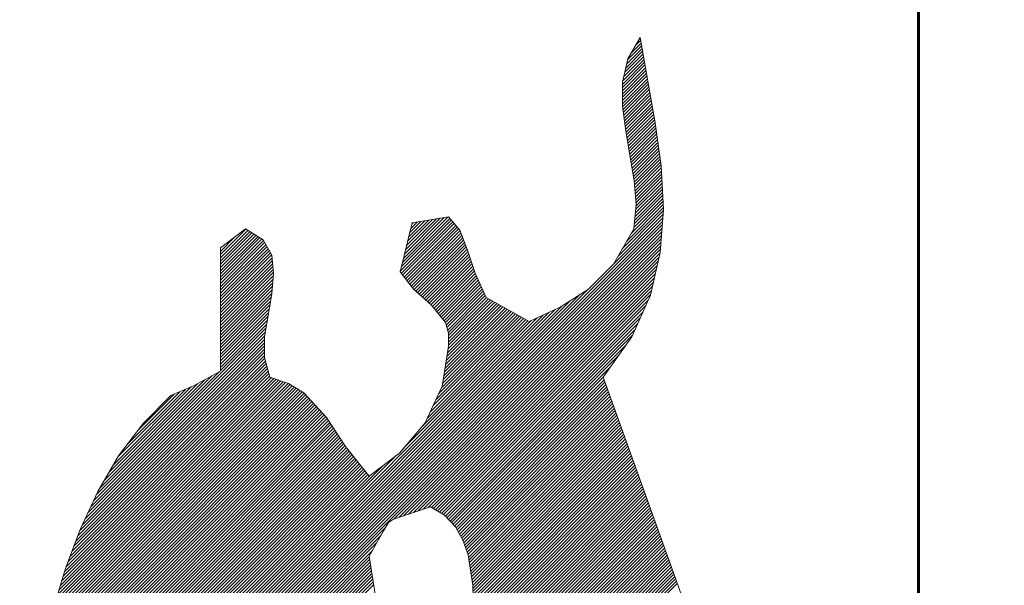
# Model space of a CAD drawing. Header units: metres. Extents: x -13 to 533, y -25 to 219.
# Tile 81 of 99: x 104.732 to 106.455, y 11.873 to 12.862. Entities that reach past the tile are written whole.
import ezdxf

# ---------------------------------------------------------------- set-up
doc = ezdxf.new("R2010")
doc.units = ezdxf.units.M
doc.layers.add('COTAS', color=4, linetype='Continuous', lineweight=13)
doc.layers.add('PLUMA 0.8', color=1, linetype='Continuous', lineweight=60)
doc.layers.add('TEXTURAS', color=7, linetype='Continuous', lineweight=5, true_color=0x8a8a8a)
doc.styles.add('TEXTOCENT', font='GOTHIC.TTF')
doc.dimstyles.new('PLANTA50', dxfattribs={"dimscale": 0.5, "dimtxt": 0.2, "dimasz": 0.15, "dimexe": 0.1, "dimexo": 0.1, "dimgap": 0.1, "dimtad": 2, "dimzin": 7, "dimdsep": 46, "dimtxsty": 'TEXTOCENT', "dimblk": 'ARCHTICK', "dimcen": 0.2, "dimdle": 0.1, "dimclrd": 8, "dimclre": 8, "dimclrt": 256, "dimaunit": 1, "dimadec": 0, "dimazin": 0, "dimtfac": 1, "dimtix": 1, "dimtmove": 2, "dimatfit": 3, "dimldrblk": 'ARCHTICK', "dimfxl": 1, "dimtolj": 1, "dimtzin": 0, "dimarcsym": 0})

# ---------------------------------------------------------------- blocks, each defined once
blk = doc.blocks.new('A$C0A920CC6')
at = {"linetype": 'Continuous'}
for p, q in [((1.152, 2.1095), (1.1762, 2.1509)), ((1.1762, 2.1509), (1.205, 1.9853)), ((1.142, 2.0645), (1.152, 2.1095)), ((1.142, 2.0177), (1.142, 2.0645)), ((1.1483, 1.9691), (1.142, 2.0177)), ((1.205, 1.9853), (1.2167, 1.9016)), ((1.1646, 1.8728), (1.1483, 1.9691)), ((1.2167, 1.9016), (1.2212, 1.817)), ((1.1681, 1.826), (1.1646, 1.8728)), ((1.1636, 1.7792), (1.1681, 1.826)), ((0.7326, 1.7909), (0.8037, 1.8026)), ((0.8037, 1.8026), (0.8253, 1.7765)), ((1.2212, 1.817), (1.215, 1.7333)), ((0.7092, 1.6955), (0.7326, 1.7909)), ((0.36, 1.7423), (0.4086, 1.7792)), ((0.4086, 1.7792), (0.4428, 1.7576)), ((0.8253, 1.7765), (0.8406, 1.7378)), ((1.124, 1.7108), (1.1636, 1.7792)), ((0.36, 1.5029), (0.36, 1.7423)), ((0.4428, 1.7576), (0.4599, 1.7279)), ((0.4599, 1.7279), (0.4635, 1.6928)), ((0.8406, 1.7378), (0.855, 1.6928)), ((1.215, 1.7333), (1.196, 1.6505)), ((1.0755, 1.6622), (1.124, 1.7108)), ((0.4635, 1.6928), (0.4599, 1.6532)), ((0.7353, 1.6622), (0.7092, 1.6955)), ((0.855, 1.6928), (0.8765, 1.646)), ((0.4599, 1.6532), (0.4455, 1.5695)), ((0.7695, 1.6316), (0.7353, 1.6622)), ((1.0206, 1.6271), (1.0755, 1.6622)), ((1.196, 1.6505), (1.1601, 1.5695)), ((0.7974, 1.5974), (0.7695, 1.6316)), ((0.8765, 1.646), (0.9603, 1.5992)), ((0.9603, 1.5992), (1.0206, 1.6271)), ((0.8037, 1.5767), (0.7974, 1.5974)), ((0.8037, 1.5515), (0.8037, 1.5767)), ((0.4455, 1.5695), (0.4455, 1.529)), ((0.791, 1.4732), (0.8037, 1.5515)), ((1.1601, 1.5695), (1.1042, 1.4912)), ((0.4455, 1.529), (0.4563, 1.4912)), ((0.3078, 1.4741), (0.36, 1.5029)), ((0.2637, 1.4552), (0.3078, 1.4741)), ((0.4563, 1.4912), (0.4923, 1.4786)), ((0.4923, 1.4786), (0.522, 1.4606)), ((1.1042, 1.4912), (1.2725, 1.0224)), ((0.2097, 1.4012), (0.2637, 1.4552)), ((0.522, 1.4606), (0.5661, 1.4129)), ((0.7578, 1.4021), (0.791, 1.4732)), ((0.162, 1.3382), (0.2097, 1.4012)), ((0.5661, 1.4129), (0.603, 1.3562)), ((0.7083, 1.3436), (0.7578, 1.4021)), ((0.603, 1.3562), (0.6489, 1.2987)), ((0.6489, 1.2987), (0.7083, 1.3436)), ((0.1215, 1.2689), (0.162, 1.3382)), ((0.0873, 1.1952), (0.1215, 1.2689)), ((0.7686, 1.2393), (0.6966, 1.215)), ((0.7956, 1.223), (0.7686, 1.2393)), ((0.6867, 1.2087), (0.6768, 1.1924)), ((0.6966, 1.215), (0.6867, 1.2087)), ((0.8172, 1.2005), (0.7956, 1.223)), ((0.0585, 1.1195), (0.0873, 1.1952)), ((0.6768, 1.1924), (0.6489, 1.143)), ((0.8316, 1.1744), (0.8172, 1.2005)), ((0.8414, 1.1456), (0.8316, 1.1744)), ((0.6489, 1.143), (0.6633, 1.053)), ((0.8505, 1.0871), (0.8414, 1.1456)), ((0.0351, 1.0422), (0.0585, 1.1195)), ((0.8523, 1.035), (0.8505, 1.0871))]:
    blk.add_line(p, q, dxfattribs=at)
at = {"color": 0}
for p, q in [((1.1679, 2.1364), (1.1772, 2.1457)), ((1.1499, 2.0996), (1.18, 2.1297)), ((1.1516, 2.1076), (1.179, 2.135)), ((1.159, 2.1213), (1.1781, 2.1403)), ((1.1428, 2.0675), (1.1837, 2.1083)), ((1.1445, 2.0755), (1.1827, 2.1137)), ((1.1463, 2.0835), (1.1818, 2.119)), ((1.1481, 2.0915), (1.1809, 2.1243)), ((1.1421, 2.0605), (1.1846, 2.103)), ((1.1421, 2.0542), (1.1855, 2.0977)), ((1.1421, 2.048), (1.1864, 2.0923)), ((1.1421, 2.0417), (1.1874, 2.087)), ((1.1421, 2.0355), (1.1883, 2.0817)), ((1.1421, 2.0292), (1.1892, 2.0763)), ((1.1421, 2.0229), (1.1902, 2.071)), ((1.1422, 2.0168), (1.1911, 2.0657)), ((1.1429, 2.0112), (1.192, 2.0603)), ((1.1436, 2.0057), (1.1929, 2.055)), ((1.1443, 2.0001), (1.1939, 2.0497)), ((1.1451, 1.9946), (1.1948, 2.0443)), ((1.1458, 1.9891), (1.1957, 2.039)), ((1.1465, 1.9835), (1.1966, 2.0337)), ((1.1472, 1.978), (1.1976, 2.0283)), ((1.1479, 1.9724), (1.1985, 2.023)), ((1.1487, 1.967), (1.1994, 2.0177)), ((1.1496, 1.9616), (1.2004, 2.0123)), ((1.1505, 1.9562), (1.2013, 2.007)), ((1.1514, 1.9509), (1.2022, 2.0017)), ((1.1523, 1.9455), (1.2031, 1.9963)), ((1.1532, 1.9402), (1.2041, 1.991)), ((1.1541, 1.9348), (1.205, 1.9857)), ((1.155, 1.9295), (1.2058, 1.9802)), ((1.1559, 1.9241), (1.2065, 1.9747)), ((1.1568, 1.9187), (1.2073, 1.9692)), ((1.1577, 1.9134), (1.2081, 1.9637)), ((1.1586, 1.908), (1.2088, 1.9582)), ((1.1595, 1.9027), (1.2096, 1.9527)), ((1.1604, 1.8973), (1.2104, 1.9472)), ((1.1614, 1.8919), (1.2111, 1.9417)), ((1.1623, 1.8866), (1.2119, 1.9362)), ((1.1632, 1.8812), (1.2127, 1.9308)), ((1.1641, 1.8759), (1.2134, 1.9253)), ((1.1648, 1.8703), (1.2142, 1.9198)), ((1.1652, 1.8645), (1.215, 1.9143)), ((1.1657, 1.8587), (1.2157, 1.9088)), ((1.1661, 1.8529), (1.2165, 1.9033)), ((1.1666, 1.8471), (1.217, 1.8975)), ((1.167, 1.8413), (1.2173, 1.8915)), ((1.1674, 1.8354), (1.2176, 1.8856)), ((1.1679, 1.8296), (1.2179, 1.8797)), ((1.1666, 1.8096), (1.2189, 1.8618)), ((1.1673, 1.8165), (1.2186, 1.8678)), ((1.1679, 1.8234), (1.2182, 1.8737)), ((1.164, 1.7819), (1.2201, 1.838)), ((1.1646, 1.7888), (1.2198, 1.844)), ((1.1653, 1.7957), (1.2195, 1.8499)), ((1.166, 1.8026), (1.2192, 1.8559)), ((1.1414, 1.7405), (1.2211, 1.8202)), ((1.15, 1.7553), (1.2208, 1.8262)), ((1.1586, 1.7702), (1.2205, 1.8321)), ((0.2401, 0.8205), (1.22, 1.8004)), ((0.7116, 1.7052), (0.806, 1.7996)), ((0.7137, 1.7135), (0.8024, 1.8022)), ((0.7157, 1.7218), (0.7949, 1.801)), ((0.7177, 1.7301), (0.7874, 1.7997)), ((1.1242, 1.7108), (1.2205, 1.8071)), ((1.1328, 1.7256), (1.2211, 1.8139)), ((0.2412, 0.8152), (1.2195, 1.7936)), ((0.2422, 0.81), (1.219, 1.7868)), ((0.7096, 1.6969), (0.8089, 1.7962)), ((0.7115, 1.6925), (0.8117, 1.7927)), ((0.7142, 1.689), (0.8146, 1.7893)), ((0.717, 1.6855), (0.8174, 1.7859)), ((0.7197, 1.682), (0.8202, 1.7825)), ((0.7198, 1.7384), (0.7799, 1.7985)), ((0.7218, 1.7467), (0.7724, 1.7973)), ((0.7238, 1.755), (0.7649, 1.7961)), ((0.7259, 1.7633), (0.7574, 1.7948)), ((0.7279, 1.7716), (0.7499, 1.7936)), ((0.73, 1.7799), (0.7425, 1.7924)), ((0.732, 1.7882), (0.735, 1.7911)), ((0.2432, 0.8048), (1.2185, 1.7801)), ((0.2442, 0.7995), (1.218, 1.7733)), ((0.2453, 0.7943), (1.2175, 1.7665)), ((0.36, 1.7292), (0.4094, 1.7786)), ((0.36, 1.723), (0.4132, 1.7762)), ((0.36, 1.7167), (0.417, 1.7737)), ((0.36, 1.7105), (0.4209, 1.7713)), ((0.36, 1.7042), (0.4247, 1.7689)), ((0.36, 1.6979), (0.4286, 1.7665)), ((0.36, 1.6917), (0.4324, 1.764)), ((0.36, 1.7355), (0.3876, 1.7631)), ((0.36, 1.6854), (0.4362, 1.7616)), ((0.7225, 1.6784), (0.8231, 1.779)), ((0.7252, 1.6749), (0.8257, 1.7754)), ((0.728, 1.6714), (0.8274, 1.7709)), ((0.7307, 1.6679), (0.8292, 1.7664)), ((0.7335, 1.6644), (0.831, 1.7619)), ((0.2463, 0.7891), (1.217, 1.7598)), ((0.2473, 0.7838), (1.2165, 1.753)), ((0.2484, 0.7786), (1.216, 1.7462)), ((0.36, 1.6792), (0.4401, 1.7592)), ((0.36, 1.6729), (0.4435, 1.7563)), ((0.36, 1.6666), (0.4458, 1.7524)), ((0.36, 1.6604), (0.4481, 1.7484)), ((0.36, 1.6541), (0.4503, 1.7444)), ((0.36, 1.7418), (0.3616, 1.7433)), ((0.7364, 1.6611), (0.8328, 1.7575)), ((0.7397, 1.6581), (0.8345, 1.753)), ((0.743, 1.6552), (0.8363, 1.7485)), ((0.7463, 1.6522), (0.8381, 1.744)), ((0.2494, 0.7734), (1.2155, 1.7395)), ((0.36, 1.6479), (0.4526, 1.7404)), ((0.36, 1.6416), (0.4549, 1.7365)), ((0.36, 1.6353), (0.4572, 1.7325)), ((0.36, 1.6291), (0.4595, 1.7285)), ((0.36, 1.6228), (0.4604, 1.7232)), ((0.6973, 1.215), (1.2149, 1.7326)), ((0.7067, 1.2182), (1.213, 1.7245)), ((0.7496, 1.6493), (0.8399, 1.7395)), ((0.7529, 1.6463), (0.8415, 1.7349)), ((0.7562, 1.6433), (0.843, 1.7301)), ((0.7595, 1.6404), (0.8445, 1.7254)), ((0.36, 1.6166), (0.461, 1.7175)), ((0.36, 1.6103), (0.4616, 1.7118)), ((0.36, 1.604), (0.4621, 1.7061)), ((0.7162, 1.2214), (1.2112, 1.7164)), ((0.7256, 1.2246), (1.2093, 1.7083)), ((0.7628, 1.6374), (0.8461, 1.7207)), ((0.7661, 1.6345), (0.8476, 1.7159)), ((0.7694, 1.6315), (0.8491, 1.7112)), ((0.7723, 1.6281), (0.8506, 1.7064)), ((0.36, 1.5978), (0.4627, 1.7005)), ((0.36, 1.5915), (0.4633, 1.6948)), ((0.36, 1.5852), (0.4631, 1.6883)), ((0.7351, 1.2278), (1.2075, 1.7002)), ((0.7445, 1.231), (1.2056, 1.692)), ((0.7751, 1.6246), (0.8521, 1.7017)), ((0.7779, 1.6212), (0.8536, 1.6969)), ((0.7807, 1.6177), (0.8552, 1.6922)), ((0.7835, 1.6143), (0.8572, 1.688)), ((0.36, 1.579), (0.4625, 1.6815)), ((0.36, 1.5727), (0.4619, 1.6746)), ((0.36, 1.5665), (0.4613, 1.6677)), ((0.754, 1.2342), (1.2038, 1.6839)), ((0.7634, 1.2373), (1.2019, 1.6758)), ((0.7704, 1.238), (1.2001, 1.6677)), ((0.7863, 1.6108), (0.8592, 1.6837)), ((0.7891, 1.6074), (0.8611, 1.6794)), ((0.792, 1.6039), (0.8631, 1.6751)), ((0.7948, 1.6005), (0.8651, 1.6708)), ((0.7975, 1.597), (0.8671, 1.6665)), ((0.2381, 0.8309), (1.058, 1.6508)), ((0.2391, 0.8257), (1.0753, 1.6619)), ((0.36, 1.5602), (0.4607, 1.6608)), ((0.36, 1.5539), (0.46, 1.6539)), ((0.36, 1.5477), (0.4588, 1.6465)), ((0.7743, 1.2357), (1.1982, 1.6596)), ((0.7782, 1.2333), (1.1963, 1.6515)), ((0.799, 1.5922), (0.869, 1.6622)), ((0.8004, 1.5874), (0.871, 1.658)), ((0.8019, 1.5826), (0.873, 1.6537)), ((0.8033, 1.5778), (0.875, 1.6494)), ((0.236, 0.8414), (1.0232, 1.6286)), ((0.2371, 0.8362), (1.0406, 1.6397)), ((0.36, 1.5414), (0.4575, 1.6389)), ((0.36, 1.5352), (0.4562, 1.6313)), ((0.7821, 1.231), (1.1918, 1.6406)), ((0.786, 1.2286), (1.1868, 1.6294)), ((0.798, 1.5161), (0.9094, 1.6275)), ((0.7992, 1.5236), (0.9054, 1.6297)), ((0.8004, 1.531), (0.9014, 1.632)), ((0.8016, 1.5385), (0.8974, 1.6342)), ((0.8028, 1.546), (0.8934, 1.6365)), ((0.8037, 1.5719), (0.8773, 1.6455)), ((0.8037, 1.5656), (0.8813, 1.6432)), ((0.8037, 1.5593), (0.8853, 1.641)), ((0.8037, 1.5531), (0.8893, 1.6387)), ((0.233, 0.8571), (0.9874, 1.6116)), ((0.234, 0.8519), (0.9991, 1.617)), ((0.235, 0.8466), (1.0107, 1.6224)), ((0.36, 1.5289), (0.4549, 1.6238)), ((0.36, 1.5226), (0.4536, 1.6162)), ((0.36, 1.5164), (0.4523, 1.6086)), ((0.7788, 1.4468), (0.9416, 1.6095)), ((0.7843, 1.4586), (0.9375, 1.6118)), ((0.7898, 1.4703), (0.9335, 1.614)), ((0.7899, 1.2263), (1.1818, 1.6181)), ((0.792, 1.4788), (0.9295, 1.6163)), ((0.7932, 1.4863), (0.9255, 1.6185)), ((0.7944, 1.4937), (0.9215, 1.6208)), ((0.7956, 1.5012), (0.9175, 1.623)), ((0.7968, 1.5086), (0.9134, 1.6253)), ((0.2319, 0.8624), (0.9758, 1.6062)), ((0.36, 1.5101), (0.451, 1.6011)), ((0.36, 1.5039), (0.4497, 1.5935)), ((0.7168, 1.3535), (0.9641, 1.6008)), ((0.7511, 1.3941), (0.9576, 1.6006)), ((0.7623, 1.4115), (0.9536, 1.6028)), ((0.7678, 1.4232), (0.9496, 1.6051)), ((0.7733, 1.435), (0.9456, 1.6073)), ((0.7939, 1.2239), (1.1768, 1.6068)), ((0.7973, 1.2211), (1.1718, 1.5956)), ((0.1024, 1.2274), (0.4458, 1.5708)), ((0.1078, 1.2391), (0.4471, 1.5784)), ((0.1132, 1.2508), (0.4484, 1.586)), ((0.8004, 1.2179), (1.1668, 1.5843)), ((0.8034, 1.2147), (1.1617, 1.573)), ((0.0865, 1.1928), (0.4455, 1.5518)), ((0.0916, 1.2041), (0.4455, 1.558)), ((0.097, 1.2158), (0.4455, 1.5643)), ((0.8065, 1.2115), (1.1497, 1.5547)), ((0.075, 1.1624), (0.4455, 1.533)), ((0.0788, 1.1725), (0.4455, 1.5393)), ((0.0827, 1.1827), (0.4455, 1.5455)), ((0.8096, 1.2083), (1.1341, 1.5329)), ((0.0596, 1.122), (0.4502, 1.5126)), ((0.0634, 1.1321), (0.4488, 1.5175)), ((0.0673, 1.1422), (0.4474, 1.5223)), ((0.0711, 1.1523), (0.446, 1.5272)), ((0.0511, 1.0948), (0.4544, 1.498)), ((0.0538, 1.1037), (0.453, 1.5029)), ((0.0566, 1.1127), (0.4516, 1.5077)), ((0.1186, 1.2624), (0.3576, 1.5014)), ((0.1256, 1.2756), (0.3436, 1.4937)), ((0.8126, 1.2051), (1.1186, 1.5111)), ((0.0255, 1.0002), (0.4994, 1.4742)), ((0.0274, 1.0084), (0.4955, 1.4765)), ((0.0293, 1.0165), (0.4915, 1.4788)), ((0.0311, 1.0247), (0.4868, 1.4804)), ((0.033, 1.0329), (0.4822, 1.482)), ((0.0349, 1.041), (0.4776, 1.4836)), ((0.0375, 1.0499), (0.4729, 1.4852)), ((0.0403, 1.0589), (0.4683, 1.4869)), ((0.043, 1.0678), (0.4636, 1.4885)), ((0.0457, 1.0768), (0.459, 1.4901)), ((0.0484, 1.0858), (0.4557, 1.4931)), ((0.1344, 1.2907), (0.3297, 1.486)), ((0.1432, 1.3058), (0.3157, 1.4783)), ((0.8157, 1.2019), (1.1044, 1.4907)), ((0.8183, 1.1983), (1.1061, 1.4861)), ((0.8206, 1.1943), (1.1077, 1.4815)), ((0.8228, 1.1903), (1.1094, 1.4768)), ((0.0122, 0.9432), (0.5256, 1.4566)), ((0.0141, 0.9513), (0.5226, 1.4598)), ((0.016, 0.9595), (0.5189, 1.4624)), ((0.0179, 0.9676), (0.515, 1.4647)), ((0.0198, 0.9758), (0.5111, 1.4671)), ((0.0217, 0.9839), (0.5072, 1.4694)), ((0.0236, 0.9921), (0.5033, 1.4718)), ((0.152, 1.3208), (0.3031, 1.4719)), ((0.1608, 1.3359), (0.2921, 1.4672)), ((0.1788, 1.3602), (0.2811, 1.4625)), ((0.1984, 1.386), (0.2702, 1.4578)), ((0.825, 1.1862), (1.111, 1.4722)), ((0.8272, 1.1822), (1.1127, 1.4676)), ((0.8295, 1.1782), (1.1143, 1.463)), ((0.8317, 1.1741), (1.116, 1.4584)), ((0.0009, 0.8942), (0.5437, 1.4371)), ((0.0028, 0.9024), (0.5407, 1.4403)), ((0.0046, 0.9105), (0.5377, 1.4436)), ((0.0065, 0.9187), (0.5346, 1.4468)), ((0.0084, 0.9269), (0.5316, 1.4501)), ((0.0103, 0.935), (0.5286, 1.4533)), ((0.8333, 1.1694), (1.1177, 1.4538)), ((0.8349, 1.1648), (1.1193, 1.4492)), ((0.8365, 1.1601), (1.121, 1.4446)), ((0.8381, 1.1555), (1.1226, 1.44)), ((0.0657, 0.9528), (0.5467, 1.4338)), ((0.075, 0.9558), (0.5497, 1.4305)), ((0.0842, 0.9588), (0.5527, 1.4273)), ((0.0935, 0.9619), (0.5557, 1.424)), ((0.1028, 0.9649), (0.5587, 1.4208)), ((0.1121, 0.9679), (0.5617, 1.4175)), ((0.8397, 1.1508), (1.1243, 1.4354)), ((0.8413, 1.1461), (1.1259, 1.4308)), ((0.8422, 1.1408), (1.1276, 1.4262)), ((0.8431, 1.1354), (1.1292, 1.4216)), ((0.8439, 1.13), (1.1309, 1.417)), ((0.1214, 0.9709), (0.5647, 1.4143)), ((0.1306, 0.9739), (0.5674, 1.4107)), ((0.1358, 0.9729), (0.5699, 1.4069)), ((0.1401, 0.9709), (0.5724, 1.4032)), ((0.1444, 0.9689), (0.5749, 1.3994)), ((0.8447, 1.1245), (1.1325, 1.4124)), ((0.8456, 1.1191), (1.1342, 1.4077)), ((0.8464, 1.1137), (1.1358, 1.4031)), ((0.8472, 1.1083), (1.1375, 1.3985)), ((0.1487, 0.9669), (0.5773, 1.3956)), ((0.1529, 0.9649), (0.5798, 1.3918)), ((0.1572, 0.9629), (0.5823, 1.388)), ((0.1615, 0.9609), (0.5847, 1.3842)), ((0.1657, 0.959), (0.5872, 1.3804)), ((0.8481, 1.1028), (1.1392, 1.3939)), ((0.8489, 1.0974), (1.1408, 1.3893)), ((0.8498, 1.092), (1.1425, 1.3847)), ((0.8505, 1.0865), (1.1441, 1.3801)), ((0.17, 0.957), (0.5897, 1.3766)), ((0.1738, 0.9545), (0.5921, 1.3728)), ((0.1774, 0.9518), (0.5946, 1.369)), ((0.181, 0.9491), (0.5971, 1.3652)), ((0.1846, 0.9465), (0.5995, 1.3614)), ((0.8507, 1.0805), (1.1458, 1.3755)), ((0.851, 1.0744), (1.1474, 1.3709)), ((0.8512, 1.0684), (1.1491, 1.3663)), ((0.8514, 1.0623), (1.1507, 1.3617)), ((0.1882, 0.9438), (0.602, 1.3576)), ((0.1917, 0.9411), (0.6047, 1.354)), ((0.1953, 0.9385), (0.6074, 1.3505)), ((0.1989, 0.9358), (0.6102, 1.3471)), ((0.2016, 0.9321), (0.613, 1.3436)), ((0.8516, 1.0563), (1.1524, 1.3571)), ((0.8518, 1.0502), (1.154, 1.3525)), ((0.852, 1.0441), (1.1557, 1.3479)), ((0.8522, 1.0381), (1.1573, 1.3432)), ((0.2042, 0.9285), (0.6158, 1.3401)), ((0.2068, 0.9248), (0.6185, 1.3366)), ((0.2094, 0.9212), (0.6213, 1.3331)), ((0.212, 0.9175), (0.6241, 1.3296)), ((0.2146, 0.9139), (0.6269, 1.3262)), ((0.2171, 0.9101), (0.6296, 1.3227)), ((0.2309, 0.8676), (0.7019, 1.3386)), ((0.8529, 1.0325), (1.159, 1.3386)), ((0.8541, 1.0275), (1.1607, 1.334)), ((0.8553, 1.0224), (1.1623, 1.3294)), ((0.8565, 1.0174), (1.164, 1.3248)), ((0.2188, 0.9056), (0.6324, 1.3192)), ((0.2205, 0.901), (0.6352, 1.3157)), ((0.2222, 0.8965), (0.638, 1.3122)), ((0.2239, 0.8919), (0.6408, 1.3087)), ((0.2256, 0.8873), (0.6435, 1.3053)), ((0.2299, 0.8728), (0.6761, 1.3191)), ((0.8578, 1.0123), (1.1656, 1.3202)), ((0.859, 1.0073), (1.1673, 1.3156)), ((0.8602, 1.0023), (1.1689, 1.311)), ((0.8614, 0.9972), (1.1706, 1.3064)), ((0.2273, 0.8828), (0.6463, 1.3018)), ((0.2288, 0.8781), (0.6503, 1.2995)), ((0.8626, 0.9922), (1.1722, 1.3018)), ((0.8639, 0.9872), (1.1739, 1.2972)), ((0.8651, 0.9821), (1.1755, 1.2926)), ((0.8663, 0.9771), (1.1772, 1.288)), ((0.8675, 0.972), (1.1788, 1.2834)), ((0.8688, 0.967), (1.1805, 1.2787)), ((0.87, 0.962), (1.1822, 1.2741)), ((0.8712, 0.9569), (1.1838, 1.2695)), ((0.8724, 0.9519), (1.1855, 1.2649)), ((0.8737, 0.9469), (1.1871, 1.2603)), ((0.8749, 0.9418), (1.1888, 1.2557)), ((0.8761, 0.9368), (1.1904, 1.2511)), ((0.8773, 0.9317), (1.1921, 1.2465)), ((0.8785, 0.9267), (1.1937, 1.2419)), ((0.8798, 0.9217), (1.1954, 1.2373)), ((0.881, 0.9166), (1.197, 1.2327)), ((0.8822, 0.9116), (1.1987, 1.2281)), ((0.8833, 0.9064), (1.2003, 1.2235)), ((0.8843, 0.9011), (1.202, 1.2189)), ((0.8852, 0.8958), (1.2037, 1.2142)), ((0.8861, 0.8905), (1.2053, 1.2096)), ((0.2504, 0.7681), (0.6804, 1.1981)), ((0.8871, 0.8852), (1.207, 1.205)), ((0.888, 0.8798), (1.2086, 1.2004)), ((0.889, 0.8745), (1.2103, 1.1958)), ((0.8899, 0.8692), (1.2119, 1.1912)), ((0.2514, 0.7629), (0.6717, 1.1831)), ((0.2525, 0.7577), (0.6636, 1.1688)), ((0.8909, 0.8639), (1.2136, 1.1866)), ((0.8918, 0.8586), (1.2152, 1.182)), ((0.8928, 0.8533), (1.2169, 1.1774)), ((0.8937, 0.8479), (1.2185, 1.1728)), ((0.8946, 0.8426), (1.2202, 1.1682)), ((0.2535, 0.7524), (0.6555, 1.1544)), ((0.8956, 0.8373), (1.2218, 1.1636)), ((0.8965, 0.832), (1.2235, 1.159)), ((0.8975, 0.8267), (1.2251, 1.1544)), ((0.8984, 0.8214), (1.2268, 1.1497)), ((0.2545, 0.7472), (0.6491, 1.1418)), ((0.2555, 0.742), (0.65, 1.1364)), ((0.2566, 0.7367), (0.6508, 1.131)), ((0.8994, 0.816), (1.2285, 1.1451)), ((0.9003, 0.8107), (1.2301, 1.1405)), ((0.9012, 0.8054), (1.2318, 1.1359)), ((0.9022, 0.8001), (1.2334, 1.1313)), ((0.2576, 0.7315), (0.6517, 1.1256)), ((0.2586, 0.7263), (0.6525, 1.1202)), ((0.2597, 0.721), (0.6534, 1.1148)), ((0.9031, 0.7948), (1.2351, 1.1267)), ((0.9041, 0.7895), (1.2367, 1.1221)), ((0.905, 0.7841), (1.2384, 1.1175)), ((0.9058, 0.7786), (1.24, 1.1129)), ((0.2607, 0.7158), (0.6543, 1.1094)), ((0.2617, 0.7106), (0.6551, 1.104)), ((0.2627, 0.7053), (0.656, 1.0986)), ((0.2638, 0.7001), (0.6569, 1.0932)), ((0.9063, 0.7729), (1.2417, 1.1083)), ((0.9069, 0.7672), (1.2433, 1.1037)), ((0.9075, 0.7615), (1.245, 1.0991)), ((0.908, 0.7558), (1.2466, 1.0945)), ((0.2648, 0.6949), (0.6577, 1.0878)), ((0.9086, 0.7501), (1.2483, 1.0899))]:
    blk.add_line(p, q, dxfattribs=at)
blk = doc.blocks.new('_ARCHTICK')
at = {"color": 0, "linetype": 'ByBlock', "const_width": 0.15}
blk.add_lwpolyline([(-0.5, -0.5), (0.5, 0.5)], dxfattribs=at)
blk = doc.blocks.new('*D628')
at = {"layer": 'COTAS', "color": 251, "linetype": 'Continuous', "lineweight": -2, "transparency": 16777216}
for p, q in [((104.6226, 11.2087), (104.6226, 13.9587)), ((106.4295, 13.9087), (104.5976, 13.9087)), ((106.2545, 11.2587), (104.5976, 11.2587))]:
    blk.add_line(p, q, dxfattribs=at)
at = {"layer": 'Defpoints', "color": 0, "lineweight": 5, "transparency": 16777216}
for p in [(104.6226, 13.9087), (106.4545, 13.9087), (106.2795, 11.2587)]:
    blk.add_point(p, dxfattribs=at)
at = {"layer": 'COTAS', "color": 251, "lineweight": -2, "transparency": 16777216, "xscale": 0.09, "yscale": 0.09, "zscale": 0.09}
for p, rotation in [((104.6226, 13.9087), 90), ((104.6226, 11.2587), 270)]:
    blk.add_blockref('_ARCHTICK', p, dxfattribs=dict(at, rotation=rotation))
at = {"layer": 'COTAS', "transparency": 16777216, "insert": (104.5096, 12.5837), "char_height": 0.12, "attachment_point": 5, "rotation": 90, "style": 'TEXTOCENT'}
blk.add_mtext('\\A1;2.65', dxfattribs=at)

msp = doc.modelspace()

# ---------------------------------------------------------------- linework, layer by layer
at = {"layer": 'PLUMA 0.8'}
msp.add_lwpolyline([(106.4545, 19.5087), (106.4545, 20.7087), (106.3045, 20.7087), (106.3045, 11.1087)], dxfattribs=at)

# ---------------------------------------------------------------- block references
at = {"layer": 'TEXTURAS', "xscale": 0.9, "yscale": 0.9, "zscale": 0.9}
msp.add_blockref('A$C0A920CC6', (104.7588, 10.8947), dxfattribs=at)

# ---------------------------------------------------------------- dimensions: what is measured, and where the dimension line sits
at = {"layer": 'COTAS'}
dim = msp.add_linear_dim(base=(104.6226, 13.9087), p1=(106.2795, 11.2587), p2=(106.4545, 13.9087), angle=90, dimstyle='PLANTA50', override={"dimtxt": 0.24, "dimasz": 0.18, "dimexe": 0.05, "dimexo": 0.05, "dimclrd": 251, "dimclre": 251}, dxfattribs=at)
dim.commit()
dim.dimension.update_dxf_attribs({"geometry": '*D628', "text_midpoint": (104.5096, 12.5837)})

doc.saveas('drawing.dxf')
